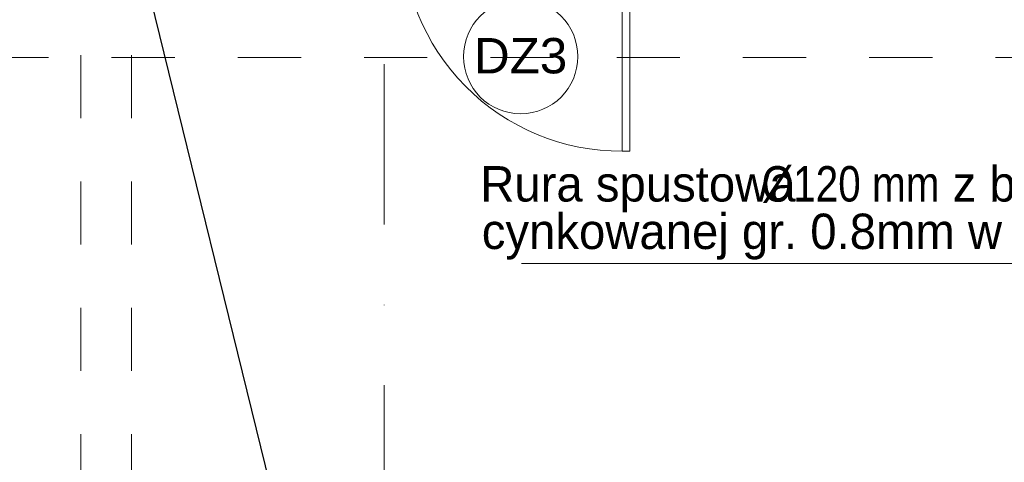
# Model space of a CAD drawing. Header units: metres. Extents: x -10951 to 10441, y -17253 to 1447.
# Tile 25 of 54: x -9095 to -8705, y -15147 to -14972. Entities that reach past the tile are written whole.
import ezdxf
from ezdxf.enums import TextEntityAlignment as Align

# ---------------------------------------------------------------- set-up
doc = ezdxf.new("R2010")
doc.units = ezdxf.units.M
doc.header["$MEASUREMENT"] = 0
for name, pattern in [('8', [0.5, 0.25, -0.25]), ('ACAD_ISO02W100', [15, 12, -3]), ('CONTINOUS', [0]), ('DASHDOT', [25.4, 12.7, -6.35, 0, -6.35])]:
    doc.linetypes.add(name, pattern=pattern)
for name, color, linetype, lineweight in [('#elektryczne', 8, 'Continuous', 20), ('A_B.CIENKIE', 8, 'Continuous', 9), ('A_DRZWI', 8, 'Continuous', 5), ('A_OPISY', 8, 'Continuous', 18), ('A_OSIE', 8, 'Continuous', 13), ('A_OZACZENIE DRZWI', 8, 'Continuous', 13), ('A_OZNACZENIA OKIEN', 8, 'Continuous', 13), ('A_STAL CIENKIE', 8, 'Continuous', 0), ('A_WYMIARY WEWNETRZNE', 8, 'Continuous', 18), ('EB_UZIEMIENIE', 1, 'ACAD_ISO02W100', 30)]:
    doc.layers.add(name, color=color, linetype=linetype, lineweight=lineweight)
doc.styles.add('ARIAL', font='arial.ttf')
doc.styles.add('GENERATED_STYLE_2', font='ARIALN.TTF')
doc.styles.add('m1_romans', font='romans.shx', dxfattribs={"width": 0.8})
doc.styles.add('opisy okien', font='txt', dxfattribs={"height": 15})

# ---------------------------------------------------------------- blocks, each defined once
blk = doc.blocks.new('podkład')
at = {"layer": 'A_B.CIENKIE', "color": 8, "linetype": '8', "ltscale": 100}
for p, q in [((11573.49, -2008.7), (11573.49, -4224.7)), ((11593.49, -2008.7), (11593.49, -4188.5))]:
    blk.add_line(p, q, dxfattribs=at)
at = {"layer": 'A_DRZWI', "color": 8, "ltscale": 2}
for p, q in [((11787.78, -2096.7), (11787.78, -2008.7)), ((11790.78, -2008.7), (11790.78, -2096.7)), ((11790.78, -2096.7), (11787.78, -2096.7))]:
    blk.add_line(p, q, dxfattribs=at)
blk.add_arc((11787.08, -2010.35), 86.32, 178.9011, 270.4638, dxfattribs=at)
at = {"layer": 'A_OPISY', "color": 8, "linetype": 'CONTINOUS', "ltscale": 0.1}
blk.add_lwpolyline([(12061.3, -2057.2), (12061.3, -2141.18), (11747.98, -2141.18)], dxfattribs=at)
at = {"layer": 'A_OSIE', "color": 8, "linetype": 'DASHDOT', "ltscale": 5}
blk.add_line((11693.49, -4159.34), (11693.49, -2044.7), dxfattribs=at)
at = {"layer": 'A_STAL CIENKIE', "color": 8, "linetype": '8', "ltscale": 100}
blk.add_line((13910.62, -2059.7), (10470.62, -2059.7), dxfattribs=at)
at = {"layer": 'A_WYMIARY WEWNETRZNE', "color": 8, "linetype": 'Continuous'}
blk.add_circle((11747.59, -2059.29), 22.63, dxfattribs=at)
at = {"layer": 'A_OPISY', "color": 8, "linetype": 'Continuous', "lineweight": 18}
for s, style, p in [('Rura spustowa ', 'opisy okien', (11731.58, -2116.64)), ('Ø120 mm', 'GENERATED_STYLE_2', (11843.01, -2116.64)), (' z blachy tytanowo', 'opisy okien', (11913.43, -2116.64)), ('cynkowanej gr. 0.8mm w kolorze grafitowym', 'opisy okien', (11732.19, -2135.44))]:
    blk.add_text(s, height=14, dxfattribs=dict(at, style=style)).set_placement(p)
at = {"layer": 'A_OZACZENIE DRZWI', "color": 8, "ltscale": 0.1, "style": 'm1_romans', "width": 0.8}
for rotation, p in [(98.4861, (12735.07, -773.13)), (360, (12573.8, -1012.7)), (90, (11565.29, -1150.14)), (90, (11872.29, -1150.14)), (90, (12230.03, -1245.64)), (90, (12385.87, -1249.44)), (90, (11565.29, -1370.89)), (90, (11872.29, -1370.89)), (90, (12230.03, -1370.89)), (90, (12389.3, -1370.89)), (90, (11748.79, -1556.15)), (90, (11986.6, -1556.15)), (90, (12389.3, -1556.15)), (360, (12235.05, -1664.2)), (360, (12235.05, -1880.2)), (90, (11745.78, -2001.94))]:
    blk.add_attdef('SZEROKOSC', text='', height=10, rotation=rotation, dxfattribs=at).set_placement(p, align=Align.BOTTOM_CENTER)
for rotation, p in [(98.4861, (12738.56, -773.47)), (360, (12572.95, -1016.09)), (90, (11568.68, -1150.99)), (90, (11875.68, -1150.99)), (90, (12233.42, -1246.49)), (90, (12389.27, -1250.29)), (90, (11568.68, -1371.74)), (90, (11875.68, -1371.74)), (90, (12233.42, -1371.74)), (90, (12392.69, -1371.74)), (90, (11752.19, -1557)), (90, (11990, -1557)), (90, (12392.69, -1557)), (360, (12234.2, -1667.59)), (360, (12234.2, -1883.59)), (90, (11749.18, -2002.79))]:
    blk.add_attdef('WYSOKOSC', text='', height=10, rotation=rotation, dxfattribs=at).set_placement(p, align=Align.TOP_CENTER)
at = {"layer": 'A_OZNACZENIA OKIEN', "color": 8, "linetype": 'Continuous', "lineweight": 18, "style": 'ARIAL'}
blk.add_text('DZ3', height=14, dxfattribs=at).set_placement((11729.09, -2065.94))
at = {"layer": 'A_OZNACZENIA OKIEN', "color": 8, "ltscale": 0.1, "style": 'm1_romans', "width": 0.8}
for rotation, p in [(278.8676, (13373.71, -593.04)), (278.8676, (12983.87, -650.74)), (278.8676, (12445.73, -730.4)), (278.8676, (12224.15, -763.19)), (0, (14017.48, -900.03)), (278.8676, (11021.54, -941.2)), (278.8676, (10640.69, -997.57)), (0, (14017.48, -1574.7)), (90, (10819.6, -2080.7)), (90, (11204.6, -2080.7)), (90, (11970.6, -2080.7)), (90, (13175.8, -2080.7)), (90, (13539.8, -2080.7))]:
    blk.add_attdef('SZEROKOSC', text='', height=10, rotation=rotation, dxfattribs=at).set_placement(p, align=Align.BOTTOM_CENTER)
for rotation, p in [(278.8676, (13403.28, -587.56)), (278.8676, (13013.44, -645.27)), (278.8676, (12475.3, -724.92)), (278.8676, (12253.72, -757.72)), (0, (14011.09, -903.42)), (278.8676, (11051.11, -935.72)), (278.8676, (10670.26, -992.09)), (0, (14011.09, -1578.09)), (90, (10823, -2081.55)), (90, (11208, -2081.55)), (90, (11974, -2081.55)), (90, (13179.19, -2081.55)), (90, (13543.19, -2081.55))]:
    blk.add_attdef('WYSOKOSC', text='', height=10, rotation=rotation, dxfattribs=at).set_placement(p, align=Align.TOP_CENTER)

msp = doc.modelspace()

# ---------------------------------------------------------------- linework, layer by layer
at = {"layer": 'EB_UZIEMIENIE', "linetype": 'Continuous', "lineweight": 30}
msp.add_line((-8950.83, -15340.29), (-9053.04, -14923.79), dxfattribs=at)

# ---------------------------------------------------------------- block references
at = {"layer": '#elektryczne', "color": 8, "linetype": 'Continuous', "lineweight": 18}
msp.add_blockref('podkład', (-20644.32, -12927.59), dxfattribs=at)

doc.saveas('drawing.dxf')
